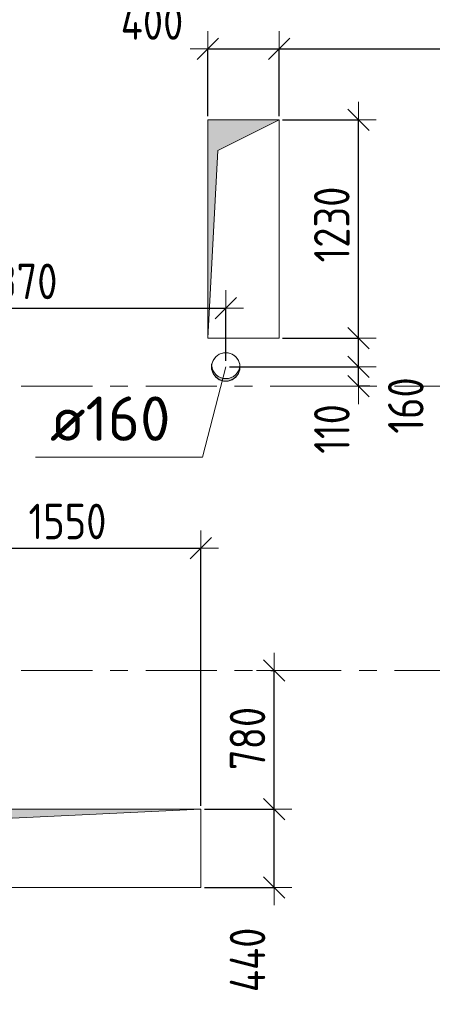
# Model space of a CAD drawing. Header units: metres. Extents: x -38 to 93, y -15 to 21.
# Tile 29 of 152: x 56.16 to 58.48, y 5.52 to 11.06. Entities that reach past the tile are written whole.
import ezdxf

# ---------------------------------------------------------------- set-up
doc = ezdxf.new("R2010")
doc.units = ezdxf.units.M
doc.header["$PDMODE"] = 65
doc.linetypes.add('______11', pattern=[0.5, 0.4, -0.05, 0, -0.05])
doc.linetypes.add('______5', pattern=[1.1, 0.8, -0.1, 0.1, -0.1])
for name, color, linetype, lineweight in [('XR$1$Осевая линия (1)', 7, '______5', 13), ('XR$3$Перекрытие (1)', 7, 'Continuous', 35), ('XR$5$Размерная линия (1)', 7, 'Continuous', 13), ('XR$5$Текст_ общее_1', 7, 'Continuous', 13)]:
    doc.layers.add(name, color=color, linetype=linetype, lineweight=lineweight)
doc.layers.add('XR$3$Макрос проема_ отверстия', color=7, linetype='Continuous', lineweight=13, true_color=0x2d2d2d)
doc.styles.add('ISOCPEUR', font='txt')
doc.dimstyles.new('DIMSTYLE_3', dxfattribs={"dimtxt": 0.2, "dimasz": 0.2, "dimexe": 0, "dimexo": 0, "dimgap": 0.1, "dimtad": 2, "dimdec": 0, "dimlfac": 1000, "dimrnd": 5, "dimzin": 12, "dimdsep": 46, "dimtxsty": 'ISOCPEUR', "dimblk1": 'ALL_ML_STRICH', "dimblk2": 'ALL_ML_STRICH', "dimsah": 1, "dimcen": 0, "dimclrd": 7, "dimclre": 256, "dimclrt": 7, "dimadec": 0, "dimazin": 0, "dimtfac": 1, "dimtdec": 0, "dimtix": 1, "dimtmove": 2, "dimatfit": 3, "dimfxl": 0, "dimtzin": 0, "dimlwd": 0, "dimlwe": -3, "dimarcsym": 0})
doc.dimstyles.new('DIMSTYLE_33', dxfattribs={"dimtxt": 0.2, "dimasz": 0.2, "dimexe": 0, "dimexo": 0, "dimgap": 0.1, "dimtad": 2, "dimdec": 0, "dimlfac": 1000, "dimrnd": 5, "dimzin": 12, "dimdsep": 46, "dimtxsty": 'ISOCPEUR', "dimblk1": 'ALL_ML_STRICH', "dimblk2": 'ALL_ML_STRICH', "dimsah": 1, "dimcen": 0, "dimclrd": 7, "dimclre": 256, "dimclrt": 7, "dimadec": 0, "dimazin": 0, "dimtfac": 1, "dimtdec": 0, "dimtix": 1, "dimtmove": 2, "dimatfit": 3, "dimfxl": 0, "dimtvp": 1.2, "dimtzin": 0, "dimlwd": 0, "dimlwe": -3, "dimarcsym": 0})
doc.dimstyles.new('DIMSTYLE_34', dxfattribs={"dimtxt": 0.2, "dimasz": 0.2, "dimexe": 0, "dimexo": 0, "dimgap": 0.1, "dimtad": 0, "dimdec": 0, "dimlfac": 1000, "dimrnd": 5, "dimzin": 12, "dimdsep": 46, "dimtxsty": 'ISOCPEUR', "dimblk1": 'ALL_ML_STRICH', "dimblk2": 'ALL_ML_STRICH', "dimsah": 1, "dimcen": 0, "dimclrd": 7, "dimclre": 256, "dimclrt": 7, "dimadec": 0, "dimazin": 0, "dimtfac": 1, "dimtdec": 0, "dimtix": 1, "dimtmove": 2, "dimatfit": 3, "dimfxl": 0, "dimtvp": 1.2, "dimtzin": 0, "dimlwd": 0, "dimlwe": -3, "dimarcsym": 0})

# ---------------------------------------------------------------- blocks, each defined once
blk = doc.blocks.new('NSY1')
at = {"color": 0, "linetype": 'ByBlock', "lineweight": -2}
for p, q in [((-0.01, 0.01), (0.01, 0.01)), ((-0.01, -0.01), (-0.01, 0.01)), ((-0.01, -0.01), (-0.01, 0.01)), ((-0.01, 0.01), (0.01, 0.01)), ((-0.01, 0.01), (0.01, 0.01)), ((0.01, 0.01), (-0.01, 0.01)), ((-0.01, 0.01), (-0.01, 0.01)), ((-0.01, 0.01), (-0.01, -0.01)), ((0.01, 0.01), (-0.01, 0.01)), ((0, 0), (0, 0)), ((0, 0), (0, 0)), ((0, 0), (0, 0)), ((0, 0), (0, 0)), ((0, 0), (0, 0)), ((0, 0), (0, 0)), ((0, 0), (0, 0)), ((0, 0), (0, 0)), ((0, 0), (0, 0)), ((0, 0), (0, 0)), ((0, 0), (0, 0)), ((0, 0), (0, 0)), ((0, 0), (0, 0)), ((0, 0), (0, 0)), ((0, 0), (0, 0)), ((0, 0), (0, 0)), ((0, 0), (0, 0)), ((0, 0), (0, 0)), ((0, 0), (0, 0)), ((0, 0), (0, 0)), ((0, 0), (0, 0)), ((0, 0), (0, 0)), ((0, 0), (0, 0)), ((0.01, 0.01), (0.01, -0.01)), ((0.01, 0.01), (0.01, -0.01)), ((0.01, 0.01), (0.01, 0.01)), ((0.01, -0.01), (0.01, 0.01)), ((0.01, -0.01), (-0.01, -0.01)), ((0.01, -0.01), (-0.01, -0.01)), ((-0.01, -0.01), (0.01, -0.01)), ((0, 0), (0, 0)), ((0, 0), (0, 0)), ((0, 0), (0, 0)), ((0, 0), (0, 0)), ((0, 0), (0, 0))]:
    blk.add_line(p, q, dxfattribs=at)
blk = doc.blocks.new('Отображение проема', base_point=(-1.1579, -49.3094))
at = {"layer": 'XR$3$Макрос проема_ отверстия', "true_color": 0x000000, "transparency": 33554687}
blk.add_hatch(color=18, dxfattribs=at).paths.add_polyline_path([(-1.1579, -50.1094), (-1.0448, -49.4225), (-0.3579, -49.3094), (-1.1579, -49.3094)])
at = {"layer": 'XR$3$Макрос проема_ отверстия', "transparency": 33554687}
for p, q in [((-1.1579, -50.1094), (-1.1579, -49.3094)), ((-1.1579, -49.3094), (-0.3579, -49.3094)), ((-1.0448, -49.4225), (-0.3579, -49.3094)), ((-1.1579, -50.1094), (-1.0448, -49.4225))]:
    blk.add_line(p, q, dxfattribs=at)
blk = doc.blocks.new('Отображение проема (2)', base_point=(-1.002, -49.786))
at = {"layer": 'XR$3$Макрос проема_ отверстия', "true_color": 0x000000, "transparency": 33554687}
blk.add_hatch(color=18, dxfattribs=at).paths.add_polyline_path([(-0.967, -49.384), (-1.002, -49.383), (-1.072, -49.389), (-1.139, -49.407), (-1.203, -49.437), (-1.261, -49.477), (-1.31, -49.527), (-1.351, -49.585), (-1.381, -49.648), (-1.399, -49.716), (-1.405, -49.786), (-1.399, -49.856), (-1.381, -49.924), (-1.351, -49.988), (-1.31, -50.045), (-1.261, -50.095), (-1.203, -50.135), (-1.139, -50.165), (-1.072, -50.183), (-1.002, -50.189), (-0.967, -50.188), (-1.032, -50.177), (-1.095, -50.155), (-1.153, -50.123), (-1.205, -50.082), (-1.25, -50.033), (-1.287, -49.978), (-1.313, -49.917), (-1.329, -49.852), (-1.335, -49.786), (-1.329, -49.72), (-1.313, -49.656), (-1.287, -49.595), (-1.25, -49.539), (-1.205, -49.49), (-1.153, -49.449), (-1.095, -49.417), (-1.032, -49.396)])
at = {"layer": 'XR$3$Макрос проема_ отверстия', "transparency": 33554687}
blk.add_circle((-1.002, -49.786), 0.403, dxfattribs=at)
blk.add_arc((-0.932, -49.786), 0.403, 94.9784, 265.0216, dxfattribs=at)
blk = doc.blocks.new('ALL_ML_STRICH')
at = {"color": 0, "linetype": 'ByBlock', "lineweight": -2}
for p, q in [((-0.3, -0.3), (0.3, 0.3)), ((0, -0.5), (0, 0.5)), ((-1, 0), (0.5, 0))]:
    blk.add_line(p, q, dxfattribs=at)
blk = doc.blocks.new('*D390')
at = {"layer": 'DEFPOINTS', "color": 7, "linetype": 'Continuous', "lineweight": 13, "transparency": 33554687}
for p in [(57.1797, 6.6199), (57.1797, 6.1799), (57.5925, 6.1799)]:
    blk.add_point(p, dxfattribs=at)
at = {"layer": 'XR$5$Размерная линия (1)', "color": 9, "linetype": 'Continuous', "lineweight": -2, "true_color": 0xc7c7c7, "transparency": 33554687}
for p, q in [((57.1997, 6.6199), (57.5925, 6.6199)), ((57.1997, 6.1799), (57.5925, 6.1799))]:
    blk.add_line(p, q, dxfattribs=at)
at = {"layer": 'XR$5$Размерная линия (1)', "color": 7, "linetype": 'Continuous', "lineweight": -2, "transparency": 33554687}
blk.add_line((57.5925, 6.1799), (57.5925, 6.6199), dxfattribs=at)
at = {"layer": 'XR$5$Размерная линия (1)', "color": 7, "linetype": 'Continuous', "lineweight": 13, "transparency": 33554687, "xscale": 0.2, "yscale": 0.2, "zscale": 0.2}
for p, rotation in [((57.5925, 6.6199), 90), ((57.5925, 6.1799), 270)]:
    blk.add_blockref('ALL_ML_STRICH', p, dxfattribs=dict(at, rotation=rotation))
at = {"layer": 'XR$5$Размерная линия (1)', "color": 7, "linetype": 'Continuous', "lineweight": 13, "transparency": 33554687, "insert": (57.4426, 5.7723), "char_height": 0.2, "width": 0.5, "attachment_point": 5, "rotation": 90, "style": 'ISOCPEUR'}
blk.add_mtext('\\W0.83;\\A1;{440}', dxfattribs=at)
blk = doc.blocks.new('*D391')
at = {"layer": 'DEFPOINTS', "color": 7, "linetype": 'Continuous', "lineweight": 13, "transparency": 33554687}
for p in [(57.553, 7.4), (57.1797, 6.6199), (57.5925, 6.6199)]:
    blk.add_point(p, dxfattribs=at)
at = {"layer": 'XR$5$Размерная линия (1)', "color": 9, "linetype": 'Continuous', "lineweight": -2, "true_color": 0xc7c7c7, "transparency": 33554687}
for p, q in [((57.573, 7.4), (57.5925, 7.4)), ((57.1997, 6.6199), (57.5925, 6.6199))]:
    blk.add_line(p, q, dxfattribs=at)
at = {"layer": 'XR$5$Размерная линия (1)', "color": 7, "linetype": 'Continuous', "lineweight": -2, "transparency": 33554687}
blk.add_line((57.5925, 6.6199), (57.5925, 7.4), dxfattribs=at)
at = {"layer": 'XR$5$Размерная линия (1)', "color": 7, "linetype": 'Continuous', "lineweight": 13, "transparency": 33554687, "xscale": 0.2, "yscale": 0.2, "zscale": 0.2}
for p, rotation in [((57.5925, 7.4), 90), ((57.5925, 6.6199), 270)]:
    blk.add_blockref('ALL_ML_STRICH', p, dxfattribs=dict(at, rotation=rotation))
at = {"layer": 'XR$5$Размерная линия (1)', "color": 7, "linetype": 'Continuous', "lineweight": 13, "transparency": 33554687, "insert": (57.4425, 7.0183), "char_height": 0.2, "width": 0.5, "attachment_point": 5, "rotation": 90, "style": 'ISOCPEUR'}
blk.add_mtext('\\W0.83;\\A1;{780}', dxfattribs=at)
blk = doc.blocks.new('*D482')
at = {"layer": 'DEFPOINTS', "color": 7, "linetype": 'Continuous', "lineweight": 13, "transparency": 33554687}
for p in [(55.63, 8.0892), (55.63, 6.6199), (57.1797, 6.6199)]:
    blk.add_point(p, dxfattribs=at)
at = {"layer": 'XR$5$Размерная линия (1)', "color": 9, "linetype": 'Continuous', "lineweight": -2, "true_color": 0xc7c7c7, "transparency": 33554687}
for p, q in [((55.63, 6.6399), (55.63, 8.0892)), ((57.1797, 6.6399), (57.1797, 8.0892))]:
    blk.add_line(p, q, dxfattribs=at)
at = {"layer": 'XR$5$Размерная линия (1)', "color": 7, "linetype": 'Continuous', "lineweight": -2, "transparency": 33554687}
blk.add_line((55.63, 8.0892), (57.1797, 8.0892), dxfattribs=at)
at = {"layer": 'XR$5$Размерная линия (1)', "color": 7, "linetype": 'Continuous', "lineweight": 13, "transparency": 33554687, "xscale": 0.2, "yscale": 0.2, "zscale": 0.2, "rotation": 180}
blk.add_blockref('ALL_ML_STRICH', (55.63, 8.0892), dxfattribs=at)
at = {"layer": 'XR$5$Размерная линия (1)', "color": 7, "linetype": 'Continuous', "lineweight": 13, "transparency": 33554687, "xscale": 0.2, "yscale": 0.2, "zscale": 0.2}
blk.add_blockref('ALL_ML_STRICH', (57.1797, 8.0892), dxfattribs=at)
at = {"layer": 'XR$5$Размерная линия (1)', "color": 7, "linetype": 'Continuous', "lineweight": 13, "transparency": 33554687, "insert": (56.4298, 8.2392), "char_height": 0.2, "width": 0.666667, "attachment_point": 5, "style": 'ISOCPEUR'}
blk.add_mtext('\\W0.83;\\A1;{1550}', dxfattribs=at)
blk = doc.blocks.new('*D487')
at = {"layer": 'DEFPOINTS', "color": 7, "linetype": 'Continuous', "lineweight": 13, "transparency": 33554687}
for p in [(57.3205, 9.109), (58.0666, 9), (58.1514, 9)]:
    blk.add_point(p, dxfattribs=at)
at = {"layer": 'XR$5$Размерная линия (1)', "color": 9, "linetype": 'Continuous', "lineweight": -2, "true_color": 0xc7c7c7, "transparency": 33554687}
for p, q in [((57.3405, 9.109), (58.0666, 9.109)), ((58.1314, 9), (58.0666, 9))]:
    blk.add_line(p, q, dxfattribs=at)
at = {"layer": 'XR$5$Размерная линия (1)', "color": 7, "linetype": 'Continuous', "lineweight": -2, "transparency": 33554687}
blk.add_line((58.0666, 9), (58.0666, 9.109), dxfattribs=at)
at = {"layer": 'XR$5$Размерная линия (1)', "color": 7, "linetype": 'Continuous', "lineweight": 13, "transparency": 33554687, "xscale": 0.2, "yscale": 0.2, "zscale": 0.2}
for p, rotation in [((58.0666, 9.109), 90), ((58.0666, 9), 270)]:
    blk.add_blockref('ALL_ML_STRICH', p, dxfattribs=dict(at, rotation=rotation))
at = {"layer": 'XR$5$Размерная линия (1)', "color": 7, "linetype": 'Continuous', "lineweight": 13, "transparency": 33554687, "insert": (57.9169, 8.7597), "char_height": 0.2, "width": 0.5, "attachment_point": 5, "rotation": 90, "style": 'ISOCPEUR'}
blk.add_mtext('\\W0.83;\\A1;{110}', dxfattribs=at)
blk = doc.blocks.new('*D488')
at = {"layer": 'DEFPOINTS', "color": 7, "linetype": 'Continuous', "lineweight": 13, "transparency": 33554687}
for p in [(57.62, 9.27), (57.3205, 9.109), (58.0666, 9.109)]:
    blk.add_point(p, dxfattribs=at)
at = {"layer": 'XR$5$Размерная линия (1)', "color": 9, "linetype": 'Continuous', "lineweight": -2, "true_color": 0xc7c7c7, "transparency": 33554687}
for p, q in [((57.64, 9.27), (58.0666, 9.27)), ((57.3405, 9.109), (58.0666, 9.109))]:
    blk.add_line(p, q, dxfattribs=at)
at = {"layer": 'XR$5$Размерная линия (1)', "color": 7, "linetype": 'Continuous', "lineweight": -2, "transparency": 33554687}
blk.add_line((58.0666, 9.109), (58.0666, 9.27), dxfattribs=at)
at = {"layer": 'XR$5$Размерная линия (1)', "color": 7, "linetype": 'Continuous', "lineweight": 13, "transparency": 33554687, "xscale": 0.2, "yscale": 0.2, "zscale": 0.2}
for p, rotation in [((58.0666, 9.27), 90), ((58.0666, 9.109), 270)]:
    blk.add_blockref('ALL_ML_STRICH', p, dxfattribs=dict(at, rotation=rotation))
at = {"layer": 'XR$5$Размерная линия (1)', "color": 7, "linetype": 'Continuous', "lineweight": 13, "transparency": 33554687, "insert": (58.3327, 8.8917), "char_height": 0.2, "width": 0.5, "attachment_point": 5, "rotation": 90, "style": 'ISOCPEUR'}
blk.add_mtext('\\W0.83;\\A1;{160}', dxfattribs=at)
blk = doc.blocks.new('*D489')
at = {"layer": 'DEFPOINTS', "color": 7, "linetype": 'Continuous', "lineweight": 13, "transparency": 33554687}
for p in [(57.62, 10.5), (57.62, 9.27), (58.0666, 9.27)]:
    blk.add_point(p, dxfattribs=at)
at = {"layer": 'XR$5$Размерная линия (1)', "color": 9, "linetype": 'Continuous', "lineweight": -2, "true_color": 0xc7c7c7, "transparency": 33554687}
for p, q in [((57.64, 10.5), (58.0666, 10.5)), ((57.64, 9.27), (58.0666, 9.27))]:
    blk.add_line(p, q, dxfattribs=at)
at = {"layer": 'XR$5$Размерная линия (1)', "color": 7, "linetype": 'Continuous', "lineweight": -2, "transparency": 33554687}
blk.add_line((58.0666, 9.27), (58.0666, 10.5), dxfattribs=at)
at = {"layer": 'XR$5$Размерная линия (1)', "color": 7, "linetype": 'Continuous', "lineweight": 13, "transparency": 33554687, "xscale": 0.2, "yscale": 0.2, "zscale": 0.2}
for p, rotation in [((58.0666, 10.5), 90), ((58.0666, 9.27), 270)]:
    blk.add_blockref('ALL_ML_STRICH', p, dxfattribs=dict(at, rotation=rotation))
at = {"layer": 'XR$5$Размерная линия (1)', "color": 7, "linetype": 'Continuous', "lineweight": 13, "transparency": 33554687, "insert": (57.9166, 9.91), "char_height": 0.2, "width": 0.666667, "attachment_point": 5, "rotation": 90, "style": 'ISOCPEUR'}
blk.add_mtext('\\W0.83;\\A1;{1230}', dxfattribs=at)
blk = doc.blocks.new('*D490')
at = {"layer": 'DEFPOINTS', "color": 7, "linetype": 'Continuous', "lineweight": 13, "transparency": 33554687}
for p in [(57.22, 10.8983), (57.22, 10.5), (57.62, 10.5)]:
    blk.add_point(p, dxfattribs=at)
at = {"layer": 'XR$5$Размерная линия (1)', "color": 9, "linetype": 'Continuous', "lineweight": -2, "true_color": 0xc7c7c7, "transparency": 33554687}
for p, q in [((57.22, 10.52), (57.22, 10.8983)), ((57.62, 10.52), (57.62, 10.8983))]:
    blk.add_line(p, q, dxfattribs=at)
at = {"layer": 'XR$5$Размерная линия (1)', "color": 7, "linetype": 'Continuous', "lineweight": -2, "transparency": 33554687}
blk.add_line((57.22, 10.8983), (57.62, 10.8983), dxfattribs=at)
at = {"layer": 'XR$5$Размерная линия (1)', "color": 7, "linetype": 'Continuous', "lineweight": 13, "transparency": 33554687, "xscale": 0.2, "yscale": 0.2, "zscale": 0.2, "rotation": 180}
blk.add_blockref('ALL_ML_STRICH', (57.22, 10.8983), dxfattribs=at)
at = {"layer": 'XR$5$Размерная линия (1)', "color": 7, "linetype": 'Continuous', "lineweight": 13, "transparency": 33554687, "xscale": 0.2, "yscale": 0.2, "zscale": 0.2}
blk.add_blockref('ALL_ML_STRICH', (57.62, 10.8983), dxfattribs=at)
at = {"layer": 'XR$5$Размерная линия (1)', "color": 7, "linetype": 'Continuous', "lineweight": 13, "transparency": 33554687, "insert": (56.9052, 11.0498), "char_height": 0.2, "width": 0.5, "attachment_point": 5, "style": 'ISOCPEUR'}
blk.add_mtext('\\W0.83;\\A1;{400}', dxfattribs=at)
blk = doc.blocks.new('*D491')
at = {"layer": 'DEFPOINTS', "color": 7, "linetype": 'Continuous', "lineweight": 13, "transparency": 33554687}
for p in [(57.62, 10.8983), (61.6, 10.5994), (57.62, 10.5)]:
    blk.add_point(p, dxfattribs=at)
at = {"layer": 'XR$5$Размерная линия (1)', "color": 9, "linetype": 'Continuous', "lineweight": -2, "true_color": 0xc7c7c7, "transparency": 33554687}
for p, q in [((57.62, 10.52), (57.62, 10.8983)), ((61.6, 10.6194), (61.6, 10.8983))]:
    blk.add_line(p, q, dxfattribs=at)
at = {"layer": 'XR$5$Размерная линия (1)', "color": 7, "linetype": 'Continuous', "lineweight": -2, "transparency": 33554687}
blk.add_line((57.62, 10.8983), (61.6, 10.8983), dxfattribs=at)
at = {"layer": 'XR$5$Размерная линия (1)', "color": 7, "linetype": 'Continuous', "lineweight": 13, "transparency": 33554687, "xscale": 0.2, "yscale": 0.2, "zscale": 0.2, "rotation": 180}
blk.add_blockref('ALL_ML_STRICH', (57.62, 10.8983), dxfattribs=at)
at = {"layer": 'XR$5$Размерная линия (1)', "color": 7, "linetype": 'Continuous', "lineweight": 13, "transparency": 33554687, "xscale": 0.2, "yscale": 0.2, "zscale": 0.2}
blk.add_blockref('ALL_ML_STRICH', (61.6, 10.8983), dxfattribs=at)
at = {"layer": 'XR$5$Размерная линия (1)', "color": 7, "linetype": 'Continuous', "lineweight": 13, "transparency": 33554687, "insert": (59.6183, 11.0483), "char_height": 0.2, "width": 0.666667, "attachment_point": 5, "style": 'ISOCPEUR'}
blk.add_mtext('\\W0.83;\\A1;{3980}', dxfattribs=at)
blk = doc.blocks.new('*D627')
at = {"layer": 'DEFPOINTS', "color": 7, "linetype": 'Continuous', "lineweight": 13, "transparency": 33554687}
for p in [(54.95, 9.44), (57.3205, 9.1228), (54.95, 8.98)]:
    blk.add_point(p, dxfattribs=at)
at = {"layer": 'XR$5$Размерная линия (1)', "color": 9, "linetype": 'Continuous', "lineweight": -2, "true_color": 0xc7c7c7, "transparency": 33554687}
for p, q in [((54.95, 9), (54.95, 9.44)), ((57.3205, 9.1428), (57.3205, 9.44))]:
    blk.add_line(p, q, dxfattribs=at)
at = {"layer": 'XR$5$Размерная линия (1)', "color": 7, "linetype": 'Continuous', "lineweight": -2, "transparency": 33554687}
blk.add_line((54.95, 9.44), (57.3205, 9.44), dxfattribs=at)
at = {"layer": 'XR$5$Размерная линия (1)', "color": 7, "linetype": 'Continuous', "lineweight": 13, "transparency": 33554687, "xscale": 0.2, "yscale": 0.2, "zscale": 0.2, "rotation": 180}
blk.add_blockref('ALL_ML_STRICH', (54.95, 9.44), dxfattribs=at)
at = {"layer": 'XR$5$Размерная линия (1)', "color": 7, "linetype": 'Continuous', "lineweight": 13, "transparency": 33554687, "xscale": 0.2, "yscale": 0.2, "zscale": 0.2}
blk.add_blockref('ALL_ML_STRICH', (57.3205, 9.44), dxfattribs=at)
at = {"layer": 'XR$5$Размерная линия (1)', "color": 7, "linetype": 'Continuous', "lineweight": 13, "transparency": 33554687, "insert": (56.1436, 9.59), "char_height": 0.2, "width": 0.666667, "attachment_point": 5, "style": 'ISOCPEUR'}
blk.add_mtext('\\W0.83;\\A1;{2370}', dxfattribs=at)

msp = doc.modelspace()

# ---------------------------------------------------------------- linework, layer by layer
at = {"color": 7, "linetype": 'Continuous', "lineweight": 13, "transparency": 33554687}
msp.add_lwpolyline([(57.3205, 9.109), (57.1896, 8.6012), (56.2496, 8.6012)], dxfattribs=at)
at = {"layer": 'XR$1$Осевая линия (1)', "color": 253, "linetype": '______11', "lineweight": 13, "true_color": 0xa0a0a0, "transparency": 33554687}
for p, q in [((-2.63, 9), (62.6, 9)), ((-2.63, 7.4), (62.6, 7.4))]:
    msp.add_line(p, q, dxfattribs=at)
at = {"layer": 'XR$3$Перекрытие (1)', "color": 7, "linetype": 'Continuous', "lineweight": 13, "transparency": 33554687}
for p, q in [((57.6198, 10.5), (57.2198, 10.4999)), ((57.2198, 10.4999), (57.22, 9.2699)), ((57.62, 9.27), (57.6198, 10.5)), ((57.22, 9.2699), (57.62, 9.27)), ((57.2486, 9.1456), (57.2408, 9.1216)), ((57.2635, 9.166), (57.2486, 9.1456)), ((57.2839, 9.1809), (57.2635, 9.166)), ((57.3079, 9.1887), (57.2839, 9.1809)), ((57.3331, 9.1887), (57.3079, 9.1887)), ((57.3571, 9.1809), (57.3331, 9.1887)), ((57.3775, 9.166), (57.3571, 9.1809)), ((57.3924, 9.1456), (57.3775, 9.166)), ((57.4002, 9.1216), (57.3924, 9.1456)), ((57.2408, 9.1216), (57.2408, 9.0964)), ((57.2408, 9.0964), (57.2486, 9.0724)), ((57.3924, 9.0724), (57.4002, 9.0964)), ((57.4002, 9.0964), (57.4002, 9.1216)), ((57.2486, 9.0724), (57.2635, 9.052)), ((57.2635, 9.052), (57.2839, 9.0371)), ((57.2839, 9.0371), (57.3079, 9.0293)), ((57.3331, 9.0293), (57.3571, 9.0371)), ((57.3571, 9.0371), (57.3775, 9.052)), ((57.3775, 9.052), (57.3924, 9.0724)), ((57.3079, 9.0293), (57.3331, 9.0293)), ((57.1796, 6.62), (55.6296, 6.6198)), ((57.1797, 6.18), (57.1796, 6.62)), ((55.6297, 6.1798), (57.1797, 6.18))]:
    msp.add_line(p, q, dxfattribs=at)

# ---------------------------------------------------------------- block references
at = {"layer": 'XR$3$Макрос проема_ отверстия', "transparency": 33554687}
for name, p, xscale, yscale, rotation in [('Отображение проема', (57.2198, 10.4999), -1.5375, 0.4999999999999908, 90.00991435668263), ('Отображение проема (2)', (57.3205, 9.109), 0.1975376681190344, 0.197537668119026, 90), ('Отображение проема', (55.6296, 6.6198), 1.9375, 0.5499999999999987, 0.009914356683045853)]:
    msp.add_blockref(name, p, dxfattribs=dict(at, xscale=xscale, yscale=yscale, rotation=rotation))
at = {"layer": 'XR$3$Перекрытие (1)', "color": 7, "linetype": 'Continuous', "lineweight": 13, "transparency": 33554687, "xscale": 0.01999999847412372, "yscale": 0.01999999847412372, "zscale": 0.01999999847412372}
msp.add_blockref('NSY1', (57.3205, 9.109), dxfattribs=at)

# ---------------------------------------------------------------- texts
at = {"layer": 'XR$5$Текст_ общее_1', "color": 7, "linetype": 'Continuous', "lineweight": 13, "transparency": 33554687, "insert": (56.3318, 8.8178), "char_height": 0.25, "width": 0.809375, "attachment_point": 4, "style": 'ISOCPEUR'}
msp.add_mtext('\\A1;{\\fISOCPEUR|i0|b0;\\H0.250000;\\W1.000000;\\C7;ø160}\\P', dxfattribs=at)

# ---------------------------------------------------------------- dimensions: what is measured, and where the dimension line sits
at = {"layer": 'XR$5$Размерная линия (1)', "color": 7, "linetype": 'Continuous', "lineweight": 13, "transparency": 33554687}
for base, p1, p2, dimstyle, picture, middle in [((57.62, 10.8983), (57.22, 10.52), (57.62, 10.52), 'DIMSTYLE_33', '*D490', (56.9052, 11.0498)), ((61.6, 10.8983), (57.62, 10.52), (61.6, 10.6194), 'DIMSTYLE_3', '*D491', (59.6183, 11.0483)), ((57.32049, 9.43998), (54.95, 9), (57.32049, 9.14283), 'DIMSTYLE_3', '*D627', (56.14358, 9.58998)), ((57.1797, 8.0892), (55.63, 6.6399), (57.1797, 6.6399), 'DIMSTYLE_3', '*D482', (56.4298, 8.2392))]:
    dim = msp.add_linear_dim(base=base, p1=p1, p2=p2, dimstyle=dimstyle, override={"dimpost": '<>', "dimclrd": 7, "dimclre": 9, "dimclrt": 7, "dimlwd": 0, "dimlwe": 65533}, dxfattribs=at)
    dim.commit()
    dim.dimension.update_dxf_attribs({"geometry": picture, "text_midpoint": middle, "dimtype": 160})
for base, p1, p2, dimstyle, picture, middle in [((58.0666, 10.5), (57.64, 9.27), (57.64, 10.5), 'DIMSTYLE_3', '*D489', (57.9166, 9.91)), ((58.0666, 9.27), (57.3405, 9.109), (57.64, 9.27), 'DIMSTYLE_34', '*D488', (58.3327, 8.8917)), ((58.0666, 9.109), (58.1314, 9), (57.3405, 9.109), 'DIMSTYLE_33', '*D487', (57.9169, 8.7597)), ((57.5925, 7.4), (57.1997, 6.6199), (57.573, 7.4), 'DIMSTYLE_3', '*D391', (57.4425, 7.0183)), ((57.5925, 6.6199), (57.1997, 6.1799), (57.1997, 6.6199), 'DIMSTYLE_33', '*D390', (57.4426, 5.7723))]:
    dim = msp.add_linear_dim(base=base, p1=p1, p2=p2, angle=90, dimstyle=dimstyle, override={"dimpost": '<>', "dimclrd": 7, "dimclre": 9, "dimclrt": 7, "dimlwd": 0, "dimlwe": 65533}, dxfattribs=at)
    dim.commit()
    dim.dimension.update_dxf_attribs({"geometry": picture, "text_midpoint": middle, "dimtype": 160})

doc.saveas('drawing.dxf')
